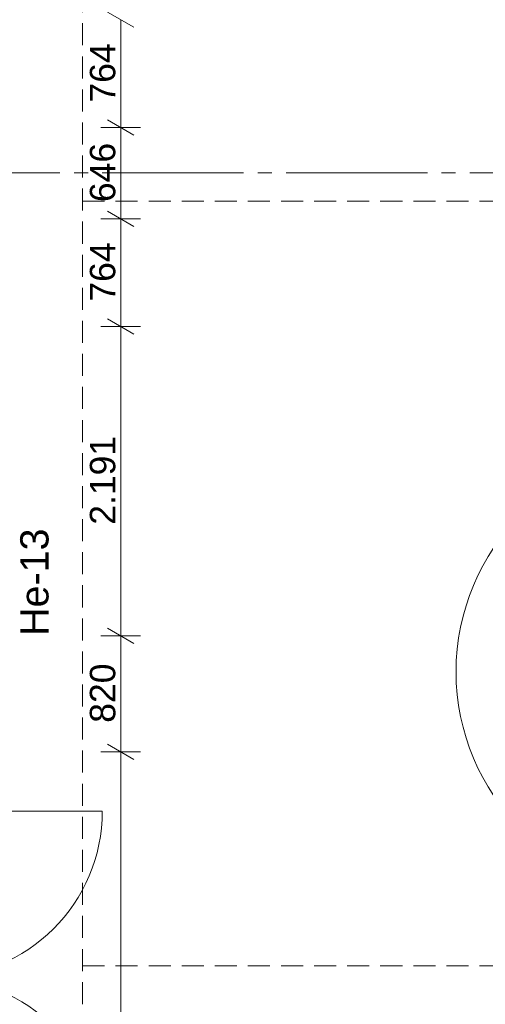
# Model space of a CAD drawing. Header units: millimetres. Extents: x 10 to 584, y 10 to 831.
# Tile 58 of 61: x 374 to 407, y 632 to 702. Entities that reach past the tile are written whole.
import ezdxf
from ezdxf.xclip import XClip

# ---------------------------------------------------------------- set-up
doc = ezdxf.new("R2010")
doc.units = ezdxf.units.MM
doc.header["$MEASUREMENT"] = 0
doc.header["$XCLIPFRAME"] = 0
doc.linetypes.add('B0204', pattern=[13, 10, -1, 1, -1])
doc.linetypes.add('B0701', pattern=[2.3412, 1.56, -0.7812])
for name, color, linetype in [('21 Buitenwanden', 7, 'Continuous'), ('21 Buitenwanden Raamlabels', 7, 'Continuous'), ('21 Vliesgevels', 7, 'Continuous'), ('27 Daken', 7, 'Continuous'), ('A Stramien', 7, 'Continuous'), ('Maatvoering 1_ 50_100', 7, 'Continuous')]:
    doc.layers.add(name, color=color, linetype=linetype)
doc.styles.add('GENERATED_STYLE_1', font='txt')

# ---------------------------------------------------------------- blocks, each defined once
blk = doc.blocks.new('Drawing_2_2', base_point=(78, 259.188))
at = {"layer": '21 Buitenwanden', "color": 9, "linetype": 'Continuous', "lineweight": 0, "flags": 128}
blk.add_lwpolyline([(405.026, 655.866, -1), (436.48, 655.866, -1)], format="xyb", close=True, dxfattribs=at)
at = {"layer": '21 Vliesgevels', "color": 2, "linetype": 'Continuous', "lineweight": 0}
blk.add_line((368.2, 646.006), (380, 646.006), dxfattribs=at)
for centre, start, end in [((368.2, 646.006), 270, 0), ((368.2, 622.406), 0, 90)]:
    blk.add_arc(centre, 11.8, start, end, dxfattribs=at)
at = {"layer": '27 Daken', "color": 253, "linetype": 'B0701', "lineweight": 0, "true_color": 0x99a3a6, "flags": 128}
blk.add_lwpolyline([(378.6, 749.188), (502.86, 749.188), (502.86, 575.048), (378.6, 575.048)], close=True, dxfattribs=at)
for points in [[(378.6, 689.188), (502.86, 689.188)], [(378.6, 635.048), (502.86, 635.048)]]:
    blk.add_lwpolyline(points, dxfattribs=at)
at = {"layer": 'A Stramien', "color": 9, "linetype": 'B0204', "lineweight": 0}
blk.add_line((68, 691.188), (520.556, 691.188), dxfattribs=at)
at = {"layer": 'Maatvoering 1_ 50_100', "color": 1, "linetype": 'Continuous', "lineweight": 0}
for p, q in [((380.369, 702.584), (382.244, 701.502)), ((381.306, 694.406), (381.306, 702.043)), ((380.369, 694.947), (382.244, 693.865)), ((382.713, 694.406), (379.9, 694.406)), ((381.306, 687.945), (381.306, 694.406)), ((380.369, 688.487), (382.244, 687.404)), ((382.713, 687.945), (379.9, 687.945)), ((381.306, 680.308), (381.306, 687.945)), ((380.369, 680.85), (382.244, 679.767)), ((382.713, 680.308), (379.9, 680.308)), ((381.306, 658.403), (381.306, 680.308)), ((380.369, 658.944), (382.244, 657.862)), ((382.713, 658.403), (379.9, 658.403)), ((381.306, 650.206), (381.306, 658.403)), ((380.369, 650.747), (382.244, 649.664)), ((382.713, 650.206), (379.9, 650.206)), ((381.306, 442.928), (381.306, 650.206))]:
    blk.add_line(p, q, dxfattribs=at)
at = {"layer": '21 Buitenwanden Raamlabels', "color": 2, "linetype": 'Continuous', "lineweight": 0, "insert": (374.197, 658.403), "char_height": 2, "attachment_point": 1, "rotation": 90, "style": 'GENERATED_STYLE_1'}
blk.add_mtext('\\A1;{\\pql;\\fArial|b0|i0|c0|p38;He-13}', dxfattribs=at)
at = {"layer": 'Maatvoering 1_ 50_100', "color": 2, "linetype": 'Continuous', "lineweight": 0, "char_height": 1.8, "attachment_point": 7, "rotation": 90, "style": 'GENERATED_STYLE_1'}
for s, insert, width in [('\\A1;{\\pql;\\fArial|b0|i0|c0|p38;764}', (380.946, 696.175), 4.09784), ('\\A1;{\\pql;\\fArial|b0|i0|c0|p38;646}', (380.946, 689.127), 4.09784), ('\\A1;{\\pql;\\fArial|b0|i0|c0|p38;764}', (380.946, 682.078), 4.09784), ('\\A1;{\\pql;\\fArial|b0|i0|c0|p38;2.191}', (380.946, 666.278), 6.15497), ('\\A1;{\\pql;\\fArial|b0|i0|c0|p38;820}', (380.946, 652.255), 4.09784)]:
    blk.add_mtext(s, dxfattribs=dict(at, insert=insert, width=width))

msp = doc.modelspace()

# ---------------------------------------------------------------- block references
at = {"color": 4, "linetype": 'Continuous', "lineweight": 0}
ref = msp.add_blockref('Drawing_2_2', (78, 259.188), dxfattribs=at)
XClip(ref).set_block_clipping_path([(30, 141.736842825), (586.5626696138, 807.8168177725)])

doc.saveas('drawing.dxf')
